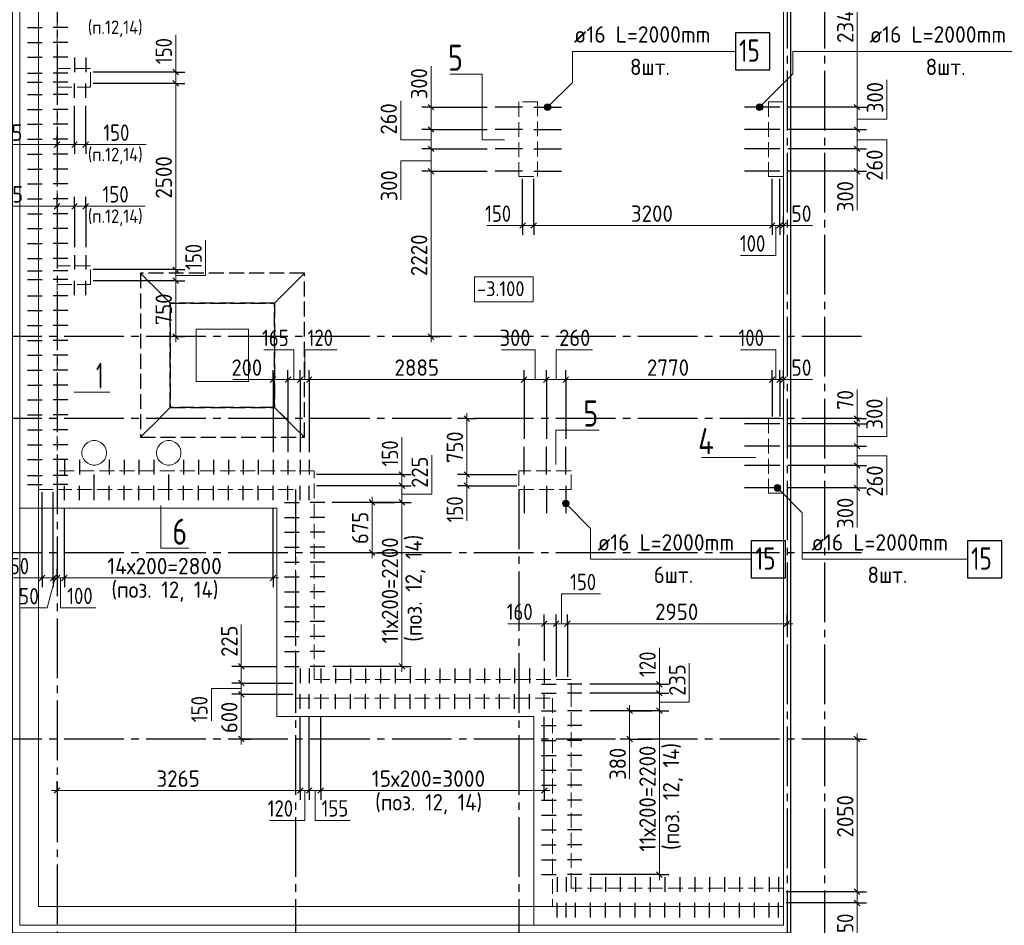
# Model space of a CAD drawing. Header units: millimetres. Extents: x 0 to 42000, y 0 to 29700.
# Tile 3 of 10: x 7749 to 20965, y 9912 to 22066. Entities that reach past the tile are written whole.
import ezdxf

# ---------------------------------------------------------------- set-up
doc = ezdxf.new("R2010")
doc.units = ezdxf.units.MM
doc.linetypes.add('______2', pattern=[270, 200, -70])
doc.linetypes.add('______5', pattern=[1100, 800, -100, 100, -100])
for name, color, linetype, lineweight in [('Standard', 7, 'Continuous', 25), ('Выпуски арматуры Г-обр.', 52, 'Continuous', 25), ('ЖБ Лента фундамента под плитной частью', 7, 'Continuous', 35), ('ЖБ Пилон', 7, 'Continuous', 35), ('ЖБ Плита Фундамента верхний уровень', 7, 'Continuous', 35), ('ЖБ Стена верхний уровень', 7, 'Continuous', 35), ('Общий01', 7, 'Continuous', 13), ('Позиционная метка номер позиции', 7, 'Continuous', 13), ('Примечания', 7, 'Continuous', 13), ('Размерная линия_ общее', 7, 'Continuous', 13), ('Текст_ общее', 7, 'Continuous', 25)]:
    doc.layers.add(name, color=color, linetype=linetype, lineweight=lineweight)
doc.layers.add('Оси', color=7, linetype='______5', true_color=0x656565)
doc.styles.add('ISOCPEUR', font='txt')

msp = doc.modelspace()

# ---------------------------------------------------------------- hatches: boundary and pattern name
at = {"layer": 'Позиционная метка номер позиции', "linetype": 'Continuous', "lineweight": 13, "transparency": 33554687}
for points in [[(14791, 20904), (14867, 20860), (14803, 20924)], [(14791, 20881), (14846, 20849), (14791, 20904)], [(14791, 20904), (14846, 20849), (14867, 20860)], [(14803, 20924), (14878, 20881), (14823, 20935)], [(14803, 20924), (14867, 20860), (14878, 20881)], [(14823, 20935), (14878, 20881), (14878, 20904)], [(14823, 20935), (14878, 20904), (14846, 20935)], [(14846, 20935), (14878, 20904), (14867, 20924)], [(17637, 20904), (17713, 20860), (17649, 20924)], [(17637, 20881), (17692, 20849), (17637, 20904)], [(17637, 20904), (17692, 20849), (17713, 20860)], [(17649, 20924), (17724, 20881), (17669, 20935)], [(17649, 20924), (17713, 20860), (17724, 20881)], [(17669, 20935), (17724, 20881), (17724, 20904)], [(17669, 20935), (17724, 20904), (17692, 20935)], [(17692, 20935), (17724, 20904), (17713, 20924)], [(14823, 20849), (14791, 20881), (14803, 20860)], [(14791, 20881), (14823, 20849), (14846, 20849)], [(17669, 20849), (17637, 20881), (17649, 20860)], [(17637, 20881), (17669, 20849), (17692, 20849)], [(17876, 15794), (17908, 15825), (17888, 15814)], [(17908, 15825), (17876, 15794), (17876, 15771)], [(17908, 15825), (17876, 15771), (17931, 15825)], [(17931, 15825), (17876, 15771), (17888, 15750)], [(17931, 15825), (17888, 15750), (17952, 15814)], [(17952, 15814), (17888, 15750), (17908, 15739)], [(17952, 15814), (17908, 15739), (17963, 15794)], [(17963, 15794), (17908, 15739), (17931, 15739)], [(17963, 15794), (17931, 15739), (17963, 15771)], [(17963, 15771), (17931, 15739), (17952, 15750)], [(15036, 15584), (15068, 15616), (15048, 15604)], [(15068, 15616), (15036, 15584), (15036, 15561)], [(15068, 15616), (15036, 15561), (15091, 15616)], [(15091, 15616), (15036, 15561), (15048, 15541)], [(15091, 15616), (15048, 15541), (15112, 15604)], [(15112, 15604), (15048, 15541), (15068, 15529)], [(15112, 15604), (15068, 15529), (15123, 15584)], [(15123, 15584), (15068, 15529), (15091, 15529)], [(15123, 15584), (15091, 15529), (15123, 15561)], [(15123, 15561), (15091, 15529), (15112, 15541)]]:
    msp.add_hatch(color=7, dxfattribs=at).paths.add_polyline_path(points)

# ---------------------------------------------------------------- linework, layer by layer
at = {"layer": 'Standard', "color": 7, "linetype": 'Continuous', "lineweight": 18, "transparency": 33554687}
for p, q in [((7750, 15512), (7750, 24412)), ((18000, 24412), (18000, 9912)), ((10120, 17912), (10120, 17212)), ((10820, 17912), (10120, 17912)), ((10820, 17212), (10820, 17912)), ((10120, 17212), (10820, 17212)), ((8662, 16392), (8633, 16369)), ((8695, 16409), (8662, 16392)), ((8731, 16417), (8695, 16409)), ((8768, 16417), (8731, 16417)), ((8804, 16409), (8768, 16417)), ((8838, 16392), (8804, 16409)), ((8867, 16369), (8838, 16392)), ((9662, 16392), (9633, 16369)), ((9695, 16409), (9662, 16392)), ((9731, 16417), (9695, 16409)), ((9768, 16417), (9731, 16417)), ((9804, 16409), (9768, 16417)), ((9838, 16392), (9804, 16409)), ((9867, 16369), (9838, 16392)), ((8593, 16307), (8585, 16271)), ((8585, 16271), (8585, 16234)), ((8609, 16340), (8593, 16307)), ((8633, 16369), (8609, 16340)), ((8890, 16340), (8867, 16369)), ((8906, 16307), (8890, 16340)), ((8914, 16271), (8906, 16307)), ((8914, 16234), (8914, 16271)), ((9593, 16307), (9585, 16271)), ((9585, 16271), (9585, 16234)), ((9609, 16340), (9593, 16307)), ((9633, 16369), (9609, 16340)), ((9890, 16340), (9867, 16369)), ((9906, 16307), (9890, 16340)), ((9914, 16271), (9906, 16307)), ((9914, 16234), (9914, 16271)), ((8585, 16234), (8593, 16197)), ((8593, 16197), (8609, 16164)), ((8609, 16164), (8633, 16135)), ((8633, 16135), (8662, 16112)), ((8838, 16112), (8867, 16135)), ((8867, 16135), (8890, 16164)), ((8890, 16164), (8906, 16197)), ((8906, 16197), (8914, 16234)), ((9585, 16234), (9593, 16197)), ((9593, 16197), (9609, 16164)), ((9609, 16164), (9633, 16135)), ((9633, 16135), (9662, 16112)), ((9838, 16112), (9867, 16135)), ((9867, 16135), (9890, 16164)), ((9890, 16164), (9906, 16197)), ((9906, 16197), (9914, 16234)), ((8662, 16112), (8695, 16096)), ((8695, 16096), (8731, 16087)), ((8731, 16087), (8768, 16087)), ((8768, 16087), (8804, 16096)), ((8804, 16096), (8838, 16112)), ((9662, 16112), (9695, 16096)), ((9695, 16096), (9731, 16087)), ((9731, 16087), (9768, 16087)), ((9768, 16087), (9804, 16096)), ((9804, 16096), (9838, 16112)), ((11200, 15512), (7750, 15512)), ((11200, 12712), (11200, 15512)), ((14650, 12712), (11200, 12712)), ((14650, 9912), (14650, 12712)), ((18000, 9912), (14650, 9912))]:
    msp.add_line(p, q, dxfattribs=at)
at = {"layer": 'Standard', "color": 7, "linetype": 'Continuous', "lineweight": 13, "transparency": 33554687}
for p, q in [((8474, 17066), (8957, 17066)), ((17630, 16188), (16900, 16188))]:
    msp.add_line(p, q, dxfattribs=at)
at = {"layer": 'Standard', "color": 254, "linetype": 'Continuous', "lineweight": 25, "true_color": 0xc4c4ff, "transparency": 33554687}
msp.add_lwpolyline([(7650, 9812), (18100, 9812), (18100, 26042), (7650, 26042), (7650, 9812)], dxfattribs=at)
at = {"layer": 'Standard', "color": 7, "linetype": 'Continuous', "lineweight": 13, "transparency": 33554687}
for points in [[(7750, 9912), (18000, 9912), (18000, 25942), (7750, 25942), (7750, 9912)], [(8000, 10162), (18000, 10162), (18000, 25892), (8000, 25892), (8000, 10162)], [(13525, 21333), (13955, 21333), (13955, 20453), (14255, 20453)], [(14944, 16098), (14944, 16559), (15527, 16559)], [(9645, 15547), (9645, 14973), (10018, 14973)]]:
    msp.add_lwpolyline(points, dxfattribs=at)
at = {"layer": 'Выпуски арматуры Г-обр.', "color": 7, "linetype": 'Continuous', "lineweight": 25, "transparency": 33554687}
for p, q in [((7855, 21962), (8050, 21962)), ((8395, 21962), (8200, 21962)), ((7855, 21762), (8050, 21762)), ((8395, 21762), (8200, 21762)), ((7855, 21562), (8050, 21562)), ((8395, 21562), (8200, 21562)), ((8485, 21557), (8485, 21362)), ((8635, 21557), (8635, 21362)), ((7855, 21347), (8050, 21347)), ((8395, 21347), (8200, 21347)), ((7855, 21227), (8050, 21227)), ((8395, 21227), (8200, 21227)), ((8485, 21017), (8485, 21212)), ((8635, 21017), (8635, 21212)), ((7855, 21062), (8050, 21062)), ((8395, 21062), (8200, 21062)), ((14500, 20892), (14130, 20892)), ((14650, 20892), (15020, 20892)), ((17850, 20892), (17480, 20892)), ((17950, 20892), (17580, 20892)), ((7855, 20862), (8050, 20862)), ((8395, 20862), (8200, 20862)), ((7855, 20662), (8050, 20662)), ((8395, 20662), (8200, 20662)), ((14500, 20592), (14130, 20592)), ((14650, 20592), (15020, 20592)), ((17850, 20592), (17480, 20592)), ((17950, 20592), (17580, 20592)), ((7855, 20462), (8050, 20462)), ((8395, 20462), (8200, 20462)), ((7855, 20262), (8050, 20262)), ((8395, 20262), (8200, 20262)), ((14500, 20332), (14130, 20332)), ((14650, 20332), (15020, 20332)), ((17850, 20332), (17480, 20332)), ((17950, 20332), (17580, 20332)), ((7855, 20062), (8050, 20062)), ((8395, 20062), (8200, 20062)), ((14500, 20032), (14130, 20032)), ((14650, 20032), (15020, 20032)), ((17850, 20032), (17480, 20032)), ((17950, 20032), (17580, 20032)), ((7855, 19862), (8050, 19862)), ((8395, 19862), (8200, 19862)), ((7855, 19662), (8050, 19662)), ((8395, 19662), (8200, 19662)), ((7855, 19462), (8050, 19462)), ((8395, 19462), (8200, 19462)), ((7855, 19262), (8050, 19262)), ((8395, 19262), (8200, 19262)), ((7855, 19062), (8050, 19062)), ((8395, 19062), (8200, 19062)), ((8485, 18907), (8485, 18712)), ((8635, 18907), (8635, 18712)), ((7855, 18862), (8050, 18862)), ((8395, 18862), (8200, 18862)), ((7855, 18697), (8050, 18697)), ((8395, 18697), (8200, 18697)), ((7855, 18577), (8050, 18577)), ((8395, 18577), (8200, 18577)), ((8485, 18367), (8485, 18562)), ((8635, 18367), (8635, 18562)), ((7855, 18362), (8050, 18362)), ((8395, 18362), (8200, 18362)), ((7855, 18162), (8050, 18162)), ((8395, 18162), (8200, 18162)), ((7855, 17962), (8050, 17962)), ((8395, 17962), (8200, 17962)), ((7855, 17762), (8050, 17762)), ((8395, 17762), (8200, 17762)), ((7855, 17562), (8050, 17562)), ((8395, 17562), (8200, 17562)), ((7855, 17362), (8050, 17362)), ((8395, 17362), (8200, 17362)), ((7855, 17162), (8050, 17162)), ((8395, 17162), (8200, 17162)), ((7855, 16962), (8050, 16962)), ((8395, 16962), (8200, 16962)), ((7855, 16762), (8050, 16762)), ((8395, 16762), (8200, 16762)), ((7855, 16562), (8050, 16562)), ((8395, 16562), (8200, 16562)), ((17850, 16642), (17480, 16642)), ((17950, 16642), (17580, 16642)), ((7855, 16362), (8050, 16362)), ((8395, 16362), (8200, 16362)), ((14520, 15962), (14520, 16332)), ((14820, 15962), (14820, 16332)), ((15080, 15962), (15080, 16332)), ((17850, 16342), (17480, 16342)), ((17950, 16342), (17580, 16342)), ((7855, 16162), (8050, 16162)), ((8395, 16162), (8200, 16162)), ((8350, 16157), (8350, 15962)), ((8550, 16157), (8550, 15962)), ((8950, 16157), (8950, 15962)), ((9150, 16157), (9150, 15962)), ((9350, 16157), (9350, 15962)), ((9550, 16157), (9550, 15962)), ((9950, 16157), (9950, 15962)), ((10150, 16157), (10150, 15962)), ((10350, 16157), (10350, 15962)), ((10550, 16157), (10550, 15962)), ((10750, 16157), (10750, 15962)), ((10950, 16157), (10950, 15962)), ((11150, 16157), (11150, 15962)), ((11350, 16157), (11350, 15962)), ((11515, 16157), (11515, 15962)), ((11635, 16157), (11635, 15962)), ((17850, 16082), (17480, 16082)), ((17950, 16082), (17580, 16082)), ((7855, 15947), (8050, 15947)), ((8395, 15947), (8200, 15947)), ((8750, 15767), (8750, 15962)), ((9750, 15767), (9750, 15962)), ((7855, 15827), (8050, 15827)), ((8395, 15827), (8200, 15827)), ((8350, 15617), (8350, 15812)), ((8550, 15617), (8550, 15812)), ((8750, 15617), (8750, 15812)), ((8950, 15617), (8950, 15812)), ((9150, 15617), (9150, 15812)), ((9350, 15617), (9350, 15812)), ((9550, 15617), (9550, 15812)), ((9750, 15617), (9750, 15812)), ((9950, 15617), (9950, 15812)), ((10150, 15617), (10150, 15812)), ((10350, 15617), (10350, 15812)), ((10550, 15617), (10550, 15812)), ((10750, 15617), (10750, 15812)), ((10950, 15617), (10950, 15812)), ((11150, 15617), (11150, 15812)), ((11350, 15617), (11350, 15812)), ((11515, 15617), (11515, 15812)), ((11635, 15617), (11635, 15812)), ((14520, 15812), (14520, 15442)), ((14820, 15812), (14820, 15442)), ((15080, 15812), (15080, 15442)), ((17850, 15782), (17480, 15782)), ((17950, 15782), (17580, 15782)), ((11305, 15587), (11500, 15587)), ((11845, 15587), (11650, 15587)), ((11305, 15387), (11500, 15387)), ((11845, 15387), (11650, 15387)), ((11305, 15187), (11500, 15187)), ((11845, 15187), (11650, 15187)), ((11305, 14987), (11500, 14987)), ((11845, 14987), (11650, 14987)), ((11305, 14787), (11500, 14787)), ((11845, 14787), (11650, 14787)), ((11305, 14587), (11500, 14587)), ((11845, 14587), (11650, 14587)), ((11305, 14387), (11500, 14387)), ((11845, 14387), (11650, 14387)), ((11305, 14187), (11500, 14187)), ((11845, 14187), (11650, 14187)), ((11305, 13987), (11500, 13987)), ((11845, 13987), (11650, 13987)), ((11305, 13787), (11500, 13787)), ((11845, 13787), (11650, 13787)), ((11305, 13587), (11500, 13587)), ((11845, 13587), (11650, 13587)), ((11305, 13387), (11500, 13387)), ((11515, 13357), (11515, 13162)), ((11635, 13357), (11635, 13162)), ((11845, 13387), (11650, 13387)), ((11790, 13357), (11790, 13162)), ((11990, 13357), (11990, 13162)), ((12190, 13357), (12190, 13162)), ((12390, 13357), (12390, 13162)), ((12590, 13357), (12590, 13162)), ((12790, 13357), (12790, 13162)), ((12990, 13357), (12990, 13162)), ((13190, 13357), (13190, 13162)), ((13390, 13357), (13390, 13162)), ((13590, 13357), (13590, 13162)), ((13790, 13357), (13790, 13162)), ((13990, 13357), (13990, 13162)), ((14190, 13357), (14190, 13162)), ((14390, 13357), (14390, 13162)), ((14590, 13357), (14590, 13162)), ((14790, 13357), (14790, 13162)), ((14755, 13147), (14950, 13147)), ((15295, 13147), (15100, 13147)), ((11515, 12817), (11515, 13012)), ((11635, 12817), (11635, 13012)), ((11790, 12817), (11790, 13012)), ((11990, 12817), (11990, 13012)), ((12190, 12817), (12190, 13012)), ((12390, 12817), (12390, 13012)), ((12590, 12817), (12590, 13012)), ((12790, 12817), (12790, 13012)), ((12990, 12817), (12990, 13012)), ((13190, 12817), (13190, 13012)), ((13390, 12817), (13390, 13012)), ((13590, 12817), (13590, 13012)), ((13790, 12817), (13790, 13012)), ((13990, 12817), (13990, 13012)), ((14190, 12817), (14190, 13012)), ((14390, 12817), (14390, 13012)), ((14590, 12817), (14590, 13012)), ((14755, 13027), (14950, 13027)), ((14790, 12817), (14790, 13012)), ((15295, 13027), (15100, 13027)), ((14755, 12792), (14950, 12792)), ((15295, 12792), (15100, 12792)), ((14755, 12592), (14950, 12592)), ((15295, 12592), (15100, 12592)), ((14755, 12392), (14950, 12392)), ((15295, 12392), (15100, 12392)), ((14755, 12192), (14950, 12192)), ((15295, 12192), (15100, 12192)), ((14755, 11992), (14950, 11992)), ((15295, 11992), (15100, 11992)), ((14755, 11792), (14950, 11792)), ((15295, 11792), (15100, 11792)), ((14755, 11592), (14950, 11592)), ((15295, 11592), (15100, 11592)), ((14755, 11392), (14950, 11392)), ((15295, 11392), (15100, 11392)), ((14755, 11192), (14950, 11192)), ((15295, 11192), (15100, 11192)), ((14755, 10992), (14950, 10992)), ((15295, 10992), (15100, 10992)), ((14755, 10792), (14950, 10792)), ((15295, 10792), (15100, 10792)), ((14755, 10592), (14950, 10592)), ((15295, 10592), (15100, 10592)), ((14965, 10557), (14965, 10362)), ((15085, 10557), (15085, 10362)), ((15210, 10557), (15210, 10362)), ((15410, 10557), (15410, 10362)), ((15610, 10557), (15610, 10362)), ((15810, 10557), (15810, 10362)), ((16010, 10557), (16010, 10362)), ((16210, 10557), (16210, 10362)), ((16410, 10557), (16410, 10362)), ((16610, 10557), (16610, 10362)), ((16810, 10557), (16810, 10362)), ((17010, 10557), (17010, 10362)), ((17210, 10557), (17210, 10362)), ((17410, 10557), (17410, 10362)), ((17610, 10557), (17610, 10362)), ((17810, 10557), (17810, 10362)), ((17935, 10557), (17935, 10362)), ((14965, 10017), (14965, 10212)), ((15085, 10017), (15085, 10212)), ((15210, 10017), (15210, 10212)), ((15410, 10017), (15410, 10212)), ((15610, 10017), (15610, 10212)), ((15810, 10017), (15810, 10212)), ((16010, 10017), (16010, 10212)), ((16210, 10017), (16210, 10212)), ((16410, 10017), (16410, 10212)), ((16610, 10017), (16610, 10212)), ((16810, 10017), (16810, 10212)), ((17010, 10017), (17010, 10212)), ((17210, 10017), (17210, 10212)), ((17410, 10017), (17410, 10212)), ((17610, 10017), (17610, 10212)), ((17810, 10017), (17810, 10212)), ((17935, 10017), (17935, 10212))]:
    msp.add_line(p, q, dxfattribs=at)
for points in [[(17356, 21391), (17816, 21391), (17816, 21891), (17356, 21891), (17356, 21391)], [(17567, 14574), (18027, 14574), (18027, 15074), (17567, 15074), (17567, 14574)], [(20470, 14574), (20930, 14574), (20930, 15074), (20470, 15074), (20470, 14574)]]:
    msp.add_lwpolyline(points, dxfattribs=at)
at = {"layer": 'ЖБ Лента фундамента под плитной частью', "color": 250, "linetype": '______2', "lineweight": 13, "true_color": 0x3b3b3b, "transparency": 33554687}
for p, q in [((9770, 18262), (9370, 18662)), ((9370, 18662), (9370, 16462)), ((11570, 18662), (9370, 18662)), ((9370, 18662), (9770, 18262)), ((11570, 18662), (11170, 18262)), ((11170, 18262), (11570, 18662)), ((11570, 16462), (11570, 18662)), ((9770, 18262), (9770, 16862)), ((11170, 18262), (9770, 18262)), ((9770, 16862), (9770, 18262)), ((9770, 18262), (11170, 18262)), ((11170, 16862), (11170, 18262)), ((11170, 18262), (11170, 16862)), ((10820, 17912), (10120, 17912)), ((10120, 17912), (10120, 17212)), ((10820, 17212), (10820, 17912)), ((10120, 17212), (10820, 17212)), ((9370, 16462), (9770, 16862)), ((9770, 16862), (9370, 16462)), ((9770, 16862), (11170, 16862)), ((11170, 16862), (9770, 16862)), ((11170, 16862), (11570, 16462)), ((11570, 16462), (11170, 16862)), ((9370, 16462), (11570, 16462))]:
    msp.add_line(p, q, dxfattribs=at)
at = {"layer": 'ЖБ Пилон', "color": 250, "linetype": '______2', "lineweight": 13, "true_color": 0x3b3b3b, "transparency": 33554687}
for p, q in [((14700, 20962), (14450, 20962)), ((14450, 20962), (14450, 19962)), ((14700, 19962), (14700, 20962)), ((18000, 20962), (17800, 20962)), ((17800, 20962), (17800, 19962)), ((18000, 19962), (18000, 20962)), ((14450, 19962), (14700, 19962)), ((17800, 19962), (18000, 19962)), ((18000, 16712), (17800, 16712)), ((17800, 16712), (17800, 15712)), ((18000, 15712), (18000, 16712)), ((15150, 16012), (14450, 16012)), ((14450, 16012), (14450, 15762)), ((15150, 15762), (15150, 16012)), ((14450, 15762), (15150, 15762)), ((17800, 15712), (18000, 15712))]:
    msp.add_line(p, q, dxfattribs=at)
at = {"layer": 'ЖБ Плита Фундамента верхний уровень', "color": 8, "linetype": 'Continuous', "lineweight": 18, "transparency": 33554687}
for p, q in [((7750, 24412), (7750, 15512)), ((18000, 9912), (18000, 24412)), ((10820, 17912), (10120, 17912)), ((10120, 17912), (10120, 17212)), ((10820, 17212), (10820, 17912)), ((10120, 17212), (10820, 17212)), ((8662, 16392), (8633, 16369)), ((8695, 16409), (8662, 16392)), ((8731, 16417), (8695, 16409)), ((8768, 16417), (8731, 16417)), ((8804, 16409), (8768, 16417)), ((8838, 16392), (8804, 16409)), ((8867, 16369), (8838, 16392)), ((9662, 16392), (9633, 16369)), ((9695, 16409), (9662, 16392)), ((9731, 16417), (9695, 16409)), ((9768, 16417), (9731, 16417)), ((9804, 16409), (9768, 16417)), ((9838, 16392), (9804, 16409)), ((9867, 16369), (9838, 16392)), ((8593, 16307), (8585, 16271)), ((8585, 16271), (8585, 16234)), ((8609, 16340), (8593, 16307)), ((8633, 16369), (8609, 16340)), ((8890, 16340), (8867, 16369)), ((8906, 16307), (8890, 16340)), ((8914, 16271), (8906, 16307)), ((8914, 16234), (8914, 16271)), ((9593, 16307), (9585, 16271)), ((9585, 16271), (9585, 16234)), ((9609, 16340), (9593, 16307)), ((9633, 16369), (9609, 16340)), ((9890, 16340), (9867, 16369)), ((9906, 16307), (9890, 16340)), ((9914, 16271), (9906, 16307)), ((9914, 16234), (9914, 16271)), ((8585, 16234), (8593, 16197)), ((8593, 16197), (8609, 16164)), ((8609, 16164), (8633, 16135)), ((8633, 16135), (8662, 16112)), ((8838, 16112), (8867, 16135)), ((8867, 16135), (8890, 16164)), ((8890, 16164), (8906, 16197)), ((8906, 16197), (8914, 16234)), ((9585, 16234), (9593, 16197)), ((9593, 16197), (9609, 16164)), ((9609, 16164), (9633, 16135)), ((9633, 16135), (9662, 16112)), ((9838, 16112), (9867, 16135)), ((9867, 16135), (9890, 16164)), ((9890, 16164), (9906, 16197)), ((9906, 16197), (9914, 16234)), ((8662, 16112), (8695, 16096)), ((8695, 16096), (8731, 16087)), ((8731, 16087), (8768, 16087)), ((8768, 16087), (8804, 16096)), ((8804, 16096), (8838, 16112)), ((9662, 16112), (9695, 16096)), ((9695, 16096), (9731, 16087)), ((9731, 16087), (9768, 16087)), ((9768, 16087), (9804, 16096)), ((9804, 16096), (9838, 16112)), ((7750, 15512), (11200, 15512)), ((11200, 15512), (11200, 12712)), ((11200, 12712), (14650, 12712)), ((14650, 12712), (14650, 9912)), ((14650, 9912), (18000, 9912))]:
    msp.add_line(p, q, dxfattribs=at)
at = {"layer": 'ЖБ Стена верхний уровень', "color": 250, "linetype": '______2', "lineweight": 13, "true_color": 0x3b3b3b, "transparency": 33554687}
for p, q in [((8000, 23912), (8000, 21412)), ((8250, 21412), (8250, 23912)), ((8000, 21412), (8000, 21162)), ((8700, 21412), (8250, 21412)), ((8700, 21162), (8700, 21412)), ((8000, 21162), (8000, 18762)), ((8250, 18762), (8250, 21162)), ((8250, 21162), (8700, 21162)), ((8000, 18762), (8000, 18512)), ((8700, 18762), (8250, 18762)), ((8700, 18512), (8700, 18762)), ((8000, 18512), (8000, 15762)), ((8250, 16012), (8250, 18512)), ((8250, 18512), (8700, 18512)), ((11450, 16012), (8250, 16012)), ((11700, 16012), (11450, 16012)), ((11700, 13212), (11700, 16012)), ((8000, 15762), (8250, 15762)), ((8250, 15762), (11450, 15762)), ((11450, 15762), (11450, 12962)), ((15150, 13212), (11700, 13212)), ((15150, 12962), (15150, 13212)), ((11450, 12962), (11700, 12962)), ((11700, 12962), (14900, 12962)), ((14900, 12962), (14900, 10162)), ((15150, 10412), (15150, 12962)), ((18000, 10412), (15150, 10412)), ((18000, 10162), (18000, 10412)), ((14900, 10162), (15150, 10162)), ((15150, 10162), (18000, 10162))]:
    msp.add_line(p, q, dxfattribs=at)
at = {"layer": 'Общий01', "color": 7, "linetype": 'Continuous', "lineweight": 18, "transparency": 33554687}
msp.add_lwpolyline([(13853, 18281), (14640, 18281), (14640, 18615), (13853, 18615), (13853, 18281)], dxfattribs=at)
at = {"layer": 'Оси', "color": 8, "linetype": '______5', "lineweight": -3, "transparency": 33554687}
for p, q in [((8250, 26129), (8250, 8776)), ((18050, 25779), (18050, 8776)), ((18550, 25779), (18550, 8776)), ((19047, 17812), (6314, 17812)), ((19047, 16712), (6314, 16712)), ((11450, 15762), (11450, 8776)), ((14450, 15762), (14450, 8776)), ((19047, 14912), (6314, 14912)), ((19047, 12412), (6314, 12412))]:
    msp.add_line(p, q, dxfattribs=at)
at = {"layer": 'Позиционная метка номер позиции', "color": 7, "linetype": 'Continuous', "lineweight": 13, "transparency": 33554687}
for p, q in [((9843, 21362), (9843, 21862)), ((13270, 20892), (13270, 21442)), ((14803, 20924), (14803, 20924)), ((14867, 20924), (14867, 20924)), ((17649, 20924), (17649, 20924)), ((17713, 20924), (17713, 20924)), ((14803, 20860), (14803, 20860)), ((14867, 20860), (14867, 20860)), ((17649, 20860), (17649, 20860)), ((17713, 20860), (17713, 20860)), ((8250, 20390), (7420, 20390)), ((8635, 20390), (9447, 20390)), ((18990, 20032), (18990, 19512)), ((8250, 19562), (7420, 19562)), ((8635, 19562), (9435, 19562)), ((14500, 19303), (14020, 19303)), ((18000, 19303), (18390, 19303)), ((11150, 17237), (10610, 17237)), ((18000, 17237), (18390, 17237)), ((18990, 16712), (18990, 17102)), ((12879, 15962), (12879, 16462)), ((13750, 15812), (13750, 15342)), ((17888, 15814), (17888, 15814)), ((17888, 15750), (17888, 15750)), ((17952, 15814), (17952, 15814)), ((17952, 15750), (17952, 15750)), ((18990, 15782), (18990, 15252)), ((15048, 15604), (15048, 15604)), ((15112, 15604), (15112, 15604)), ((15048, 15541), (15048, 15541)), ((15112, 15541), (15112, 15541)), ((8050, 14573), (7550, 14573)), ((10723, 13387), (10723, 13947)), ((14790, 13959), (14300, 13959)), ((16336, 13147), (16336, 13637)), ((15936, 12412), (15936, 11872)), ((18990, 10212), (18990, 9762))]:
    msp.add_line(p, q, dxfattribs=at)
for points in [[(14835, 20892), (15168, 21225), (15168, 21641), (17356, 21641)], [(17681, 20892), (18127, 21339), (18127, 21641), (21316, 21641)], [(18990, 20732), (19390, 20732), (19390, 21257)], [(13267, 20452), (12867, 20452), (12867, 20976)], [(18990, 20452), (19390, 20452), (19390, 19928)], [(13267, 20171), (12867, 20171), (12867, 19647)], [(17897, 19303), (17897, 18903), (17423, 18903)], [(9843, 18634), (10243, 18634), (10243, 19109)], [(11428, 17237), (11428, 17637), (11024, 17637)], [(11576, 17237), (11576, 17637), (12010, 17637)], [(14668, 17237), (14668, 17637), (14214, 17637)], [(14952, 17237), (14952, 17637), (15436, 17637)], [(17897, 17237), (17897, 17637), (17423, 17637)], [(18990, 16472), (19390, 16472), (19390, 16997)], [(12879, 15697), (13279, 15697), (13279, 16221)], [(18990, 16212), (19390, 16212), (19390, 15688)], [(17920, 15782), (18253, 15449), (18253, 14824), (20470, 14824)], [(15080, 15573), (15413, 15239), (15413, 14824), (17567, 14824)], [(8227, 14573), (8117, 14173), (7763, 14173)], [(8298, 14573), (8298, 14173), (8772, 14173)], [(15021, 13959), (15021, 14359), (15546, 14359)], [(16336, 12905), (16736, 12905), (16736, 13429)], [(10723, 13088), (10323, 13088), (10323, 12654)], [(11575, 11720), (11575, 11320), (11101, 11320)], [(11713, 11720), (11713, 11320), (12187, 11320)]]:
    msp.add_lwpolyline(points, dxfattribs=at)
for centre in [(14835, 20892), (17681, 20892), (17920, 15782), (15080, 15573)]:
    msp.add_circle(centre, 45, dxfattribs=at)
at = {"layer": 'Примечания', "color": 253, "linetype": '______2', "lineweight": -3, "true_color": 0xababab, "transparency": 33554687}
for p, q in [((9370, 18662), (9370, 16462)), ((9770, 18262), (9370, 18662)), ((9370, 18662), (9770, 18262)), ((11570, 18662), (9370, 18662)), ((11570, 18662), (11170, 18262)), ((11170, 18262), (11570, 18662)), ((11570, 16462), (11570, 18662)), ((9770, 18262), (9770, 16862)), ((11170, 18262), (9770, 18262)), ((9770, 16862), (9770, 18262)), ((9770, 18262), (11170, 18262)), ((11170, 16862), (11170, 18262)), ((11170, 18262), (11170, 16862)), ((9770, 16862), (9370, 16462)), ((9370, 16462), (9770, 16862)), ((9770, 16862), (11170, 16862)), ((11170, 16862), (9770, 16862)), ((11570, 16462), (11170, 16862)), ((11170, 16862), (11570, 16462)), ((9370, 16462), (11570, 16462))]:
    msp.add_line(p, q, dxfattribs=at)
at = {"layer": 'Размерная линия_ общее', "color": 7, "linetype": 'Continuous', "lineweight": 13, "transparency": 33554687}
for p, q in [((18990, 20892), (18990, 23232)), ((9843, 21362), (9843, 21437)), ((9843, 21362), (9843, 21212)), ((13270, 20892), (13270, 20967)), ((13270, 20892), (13270, 20592)), ((18990, 20592), (18990, 20892)), ((13270, 20592), (13270, 20332)), ((18990, 20332), (18990, 20592)), ((8250, 20390), (8175, 20390)), ((8250, 20390), (8485, 20390)), ((8485, 20390), (8635, 20390)), ((8635, 20390), (8710, 20390)), ((13270, 20332), (13270, 20032)), ((18990, 20032), (18990, 20332)), ((13270, 20032), (13270, 17812)), ((18990, 20032), (18990, 19957)), ((8250, 19562), (8175, 19562)), ((8250, 19562), (8485, 19562)), ((8485, 19562), (8635, 19562)), ((8635, 19562), (8710, 19562)), ((14500, 19303), (14425, 19303)), ((14650, 19303), (14500, 19303)), ((17850, 19303), (14650, 19303)), ((18000, 19303), (17950, 19303)), ((18000, 19303), (18075, 19303)), ((9843, 18712), (9843, 18562)), ((9843, 18562), (9843, 17812)), ((9843, 17812), (9843, 17737)), ((13270, 17812), (13270, 17737)), ((11150, 17237), (11075, 17237)), ((11350, 17237), (11150, 17237)), ((11515, 17237), (11350, 17237)), ((11635, 17237), (11515, 17237)), ((14520, 17237), (11635, 17237)), ((14820, 17237), (14520, 17237)), ((15080, 17237), (14820, 17237)), ((17850, 17237), (15080, 17237)), ((17950, 17237), (17850, 17237)), ((18000, 17237), (17950, 17237)), ((18000, 17237), (18075, 17237)), ((13750, 16712), (13750, 16787)), ((18990, 16712), (18990, 16787)), ((18990, 16342), (18990, 16082)), ((12879, 15962), (12879, 16037)), ((18990, 16082), (18990, 15782)), ((13750, 15962), (13750, 15812)), ((12879, 15812), (12879, 15587)), ((13750, 15812), (13750, 15737)), ((18990, 15782), (18990, 15707)), ((12479, 15587), (12479, 15662)), ((12879, 15587), (12879, 13387)), ((12479, 14912), (12479, 14837)), ((8050, 14573), (7975, 14573)), ((8050, 14573), (8200, 14573)), ((8200, 14573), (8250, 14573)), ((8250, 14573), (8350, 14573)), ((8350, 14573), (11150, 14573)), ((11150, 14573), (11225, 14573)), ((14790, 13959), (14715, 13959)), ((14790, 13959), (14950, 13959)), ((14950, 13959), (15100, 13959)), ((15100, 13959), (18050, 13959)), ((18050, 13959), (18125, 13959)), ((10723, 13387), (10723, 13462)), ((10723, 13387), (10723, 13162)), ((12879, 13387), (12879, 13312)), ((16336, 13147), (16336, 13222)), ((10723, 13162), (10723, 13012)), ((16336, 13027), (16336, 13147)), ((10723, 13012), (10723, 12412)), ((16336, 12792), (16336, 13027)), ((15936, 12792), (15936, 12867)), ((15936, 12792), (15936, 12412)), ((18990, 12412), (18990, 12487)), ((10723, 12412), (10723, 12337)), ((15936, 12412), (15936, 12337)), ((8250, 11720), (8175, 11720)), ((11515, 11720), (11635, 11720)), ((11635, 11720), (11790, 11720)), ((11790, 11720), (14790, 11720)), ((14790, 11720), (14865, 11720)), ((16336, 10592), (16336, 10517)), ((18990, 10362), (18990, 10212)), ((18990, 10212), (18990, 10137))]:
    msp.add_line(p, q, dxfattribs=at)
at = {"layer": 'Размерная линия_ общее', "color": 253, "linetype": 'Continuous', "lineweight": -3, "true_color": 0xa0a0a0, "transparency": 33554687}
for p, q in [((9843, 21362), (9718, 21362)), ((9843, 21362), (9968, 21362)), ((9843, 21212), (9718, 21212)), ((9843, 21212), (9968, 21212)), ((13270, 20892), (13145, 20892)), ((13270, 20892), (13395, 20892)), ((13270, 20892), (14022, 20892)), ((18990, 20892), (18865, 20892)), ((18990, 20892), (19115, 20892)), ((8250, 20390), (8250, 20515)), ((8485, 20390), (8485, 20515)), ((8635, 20390), (8635, 20515)), ((13270, 20592), (13145, 20592)), ((13270, 20592), (13395, 20592)), ((13270, 20592), (14022, 20592)), ((18990, 20592), (18865, 20592)), ((18990, 20592), (19115, 20592)), ((8250, 20390), (8250, 20265)), ((8250, 20390), (8250, 20390)), ((8485, 20390), (8485, 20265)), ((8635, 20390), (8635, 20265)), ((13270, 20332), (13145, 20332)), ((13270, 20332), (13395, 20332)), ((13270, 20332), (14022, 20332)), ((18990, 20332), (18865, 20332)), ((18990, 20332), (19115, 20332)), ((13270, 20032), (13145, 20032)), ((13270, 20032), (13395, 20032)), ((13270, 20032), (14022, 20032)), ((18990, 20032), (18865, 20032)), ((18990, 20032), (19115, 20032)), ((8250, 19562), (8250, 19687)), ((8250, 19562), (8250, 19437)), ((8250, 19562), (8250, 19562)), ((8485, 19562), (8485, 19687)), ((8485, 19562), (8485, 19437)), ((8485, 19562), (8485, 19013)), ((8635, 19562), (8635, 19687)), ((8635, 19562), (8635, 19437)), ((8635, 19562), (8635, 19013)), ((14500, 19303), (14500, 19428)), ((14650, 19303), (14650, 19428)), ((17850, 19303), (17850, 19428)), ((17950, 19303), (17950, 19428)), ((18000, 19303), (18000, 19428)), ((14500, 19303), (14500, 19178)), ((14650, 19303), (14650, 19178)), ((17850, 19303), (17850, 19178)), ((17950, 19303), (17950, 19178)), ((18000, 19303), (18000, 19178)), ((18000, 19303), (18000, 19303)), ((9843, 18712), (9718, 18712)), ((9843, 18712), (9968, 18712)), ((9843, 18562), (9718, 18562)), ((9843, 18562), (9968, 18562)), ((9843, 17812), (9644, 17812)), ((9843, 17812), (9718, 17812)), ((9843, 17812), (9968, 17812)), ((13270, 17812), (13145, 17812)), ((13270, 17812), (13211, 17812)), ((13270, 17812), (13395, 17812)), ((11150, 17237), (11150, 17362)), ((11350, 17237), (11350, 17362)), ((11515, 17237), (11515, 17362)), ((11635, 17237), (11635, 17362)), ((14520, 17237), (14520, 17362)), ((14820, 17237), (14820, 17362)), ((15080, 17237), (15080, 17362)), ((17850, 17237), (17850, 17362)), ((17950, 17237), (17950, 17362)), ((18000, 17237), (18000, 17362)), ((11150, 17237), (11150, 17112)), ((11150, 17237), (11150, 16263)), ((11350, 17237), (11350, 17112)), ((11350, 17237), (11350, 16263)), ((11515, 17237), (11515, 17112)), ((11515, 17237), (11515, 16263)), ((11635, 17237), (11635, 17112)), ((11635, 17237), (11635, 16263)), ((14520, 17237), (14520, 17112)), ((14520, 17237), (14520, 16440)), ((14820, 17237), (14820, 17112)), ((14820, 17237), (14820, 16440)), ((15080, 17237), (15080, 17112)), ((15080, 17237), (15080, 16440)), ((17850, 17237), (17850, 17112)), ((17850, 17237), (17850, 16742)), ((17950, 17237), (17950, 17112)), ((17950, 17237), (17950, 16742)), ((18000, 17237), (18000, 17112)), ((18000, 17237), (18000, 17237)), ((13750, 16712), (13625, 16712)), ((13750, 16712), (13875, 16712)), ((13750, 16712), (13750, 16712)), ((18990, 16712), (18865, 16712)), ((18990, 16712), (19115, 16712)), ((18990, 16642), (18865, 16642)), ((18990, 16642), (19115, 16642)), ((18990, 16342), (18865, 16342)), ((18990, 16342), (19115, 16342)), ((18990, 16082), (18865, 16082)), ((18990, 16082), (19115, 16082)), ((12879, 15962), (12754, 15962)), ((12879, 15962), (13004, 15962)), ((13750, 15962), (13625, 15962)), ((13750, 15962), (13875, 15962)), ((13750, 15962), (14420, 15962)), ((12879, 15812), (12754, 15812)), ((12879, 15812), (13004, 15812)), ((13750, 15812), (13625, 15812)), ((13750, 15812), (13875, 15812)), ((13750, 15812), (14420, 15812)), ((18990, 15782), (18865, 15782)), ((18990, 15782), (19115, 15782)), ((11150, 14573), (11150, 15511)), ((12479, 15587), (12354, 15587)), ((12479, 15587), (12604, 15587)), ((12479, 15587), (12779, 15587)), ((12879, 15587), (12754, 15587)), ((12879, 15587), (13004, 15587)), ((12479, 14912), (12354, 14912)), ((12479, 14912), (12604, 14912)), ((12479, 14912), (12779, 14912)), ((8050, 14573), (8050, 14698)), ((8200, 14573), (8200, 14698)), ((8250, 14573), (8250, 14698)), ((8350, 14573), (8350, 14698)), ((11150, 14573), (11150, 14698)), ((8050, 14573), (8050, 14448)), ((8200, 14573), (8200, 14448)), ((8250, 14573), (8250, 14448)), ((8250, 14573), (8250, 14573)), ((8350, 14573), (8350, 14448)), ((11150, 14573), (11150, 14448)), ((14790, 13959), (14790, 14084)), ((14950, 13959), (14950, 14084)), ((15100, 13959), (15100, 14084)), ((18050, 13959), (18050, 14084)), ((14790, 13959), (14790, 13834)), ((14790, 13959), (14790, 13463)), ((14950, 13959), (14950, 13834)), ((14950, 13959), (14950, 13247)), ((15100, 13959), (15100, 13834)), ((15100, 13959), (15100, 13247)), ((18050, 13959), (18050, 13834)), ((18050, 13959), (18050, 13959)), ((10723, 13387), (10598, 13387)), ((10723, 13387), (10848, 13387)), ((10723, 13387), (11199, 13387)), ((12879, 13387), (11951, 13387)), ((12879, 13387), (12754, 13387)), ((12879, 13387), (13004, 13387)), ((10723, 13162), (10598, 13162)), ((10723, 13162), (10848, 13162)), ((10723, 13162), (11415, 13162)), ((16336, 13147), (16211, 13147)), ((16336, 13147), (16461, 13147)), ((10723, 13012), (10598, 13012)), ((10723, 13012), (10848, 13012)), ((10723, 13012), (11415, 13012)), ((16336, 13027), (16211, 13027)), ((16336, 13027), (16461, 13027)), ((14790, 11720), (14790, 12711)), ((15936, 12792), (15811, 12792)), ((15936, 12792), (16061, 12792)), ((15936, 12792), (16236, 12792)), ((16336, 12792), (16211, 12792)), ((16336, 12792), (16461, 12792)), ((10723, 12412), (10598, 12412)), ((10723, 12412), (10848, 12412)), ((10723, 12412), (10723, 12412)), ((15936, 12412), (15811, 12412)), ((15936, 12412), (16061, 12412)), ((18990, 12412), (18650, 12412)), ((18990, 12412), (18865, 12412)), ((18990, 12412), (19115, 12412)), ((8250, 11720), (8250, 11845)), ((11515, 11720), (11515, 11845)), ((11635, 11720), (11635, 11845)), ((11790, 11720), (11790, 11845)), ((14790, 11720), (14790, 11845)), ((8250, 11720), (8250, 11595)), ((8250, 11720), (8250, 11720)), ((11515, 11720), (11515, 11595)), ((11635, 11720), (11635, 11595)), ((11790, 11720), (11790, 11595)), ((14790, 11720), (14790, 11595)), ((16336, 10592), (15401, 10592)), ((16336, 10592), (16211, 10592)), ((16336, 10592), (16461, 10592)), ((18990, 10362), (18865, 10362)), ((18990, 10362), (19115, 10362)), ((18990, 10212), (18865, 10212)), ((18990, 10212), (19115, 10212))]:
    msp.add_line(p, q, dxfattribs=at)
at = {"layer": 'Размерная линия_ общее', "color": 7, "linetype": 'Continuous', "lineweight": 25, "transparency": 33554687}
for p, q in [((9805, 21400), (9880, 21325)), ((9805, 21250), (9880, 21175)), ((13233, 20930), (13308, 20855)), ((19027, 20855), (18952, 20930)), ((13233, 20630), (13308, 20555)), ((19027, 20555), (18952, 20630)), ((8212, 20353), (8287, 20428)), ((8447, 20353), (8522, 20428)), ((8597, 20353), (8672, 20428)), ((13233, 20370), (13308, 20295)), ((19027, 20295), (18952, 20370)), ((13233, 20070), (13308, 19995)), ((19027, 19995), (18952, 20070)), ((8212, 19525), (8287, 19600)), ((8447, 19525), (8522, 19600)), ((8597, 19525), (8672, 19600)), ((14537, 19341), (14462, 19266)), ((14687, 19341), (14612, 19266)), ((17887, 19341), (17812, 19266)), ((17987, 19341), (17912, 19266)), ((18037, 19341), (17962, 19266)), ((9805, 18750), (9880, 18675)), ((9805, 18600), (9880, 18525)), ((9805, 17850), (9880, 17775)), ((13233, 17850), (13308, 17775)), ((11187, 17274), (11112, 17199)), ((11387, 17274), (11312, 17199)), ((11552, 17274), (11477, 17199)), ((11672, 17274), (11597, 17199)), ((14557, 17274), (14482, 17199)), ((14857, 17274), (14782, 17199)), ((15117, 17274), (15042, 17199)), ((17887, 17274), (17812, 17199)), ((17987, 17274), (17912, 17199)), ((18037, 17274), (17962, 17199)), ((13713, 16750), (13788, 16675)), ((18952, 16750), (19027, 16675)), ((18952, 16680), (19027, 16605)), ((18952, 16380), (19027, 16305)), ((12842, 16000), (12917, 15925)), ((13713, 16000), (13788, 15925)), ((18952, 16120), (19027, 16045)), ((12842, 15850), (12917, 15775)), ((13713, 15850), (13788, 15775)), ((18952, 15820), (19027, 15745)), ((12442, 15625), (12517, 15550)), ((12842, 15625), (12917, 15550)), ((12442, 14950), (12517, 14875)), ((8012, 14535), (8087, 14610)), ((8162, 14535), (8237, 14610)), ((8212, 14535), (8287, 14610)), ((8312, 14535), (8387, 14610)), ((11112, 14535), (11187, 14610)), ((14752, 13922), (14827, 13997)), ((14912, 13922), (14987, 13997)), ((15062, 13922), (15137, 13997)), ((18012, 13922), (18087, 13997)), ((10685, 13425), (10760, 13350)), ((12842, 13425), (12917, 13350)), ((10685, 13200), (10760, 13125)), ((16373, 13110), (16298, 13185)), ((10685, 13050), (10760, 12975)), ((16373, 12990), (16298, 13065)), ((15898, 12830), (15973, 12755)), ((16373, 12755), (16298, 12830)), ((10685, 12450), (10760, 12375)), ((15898, 12450), (15973, 12375)), ((18952, 12450), (19027, 12375)), ((8212, 11683), (8287, 11758)), ((11477, 11683), (11552, 11758)), ((11597, 11683), (11672, 11758)), ((11752, 11683), (11827, 11758)), ((14752, 11683), (14827, 11758)), ((16373, 10555), (16298, 10630)), ((18952, 10400), (19027, 10325)), ((18952, 10250), (19027, 10175))]:
    msp.add_line(p, q, dxfattribs=at)
at = {"layer": 'Размерная линия_ общее', "color": 253, "linetype": 'Continuous', "lineweight": -3, "true_color": 0xa0a0a0, "transparency": 33554687}
for points in [[(9843, 21362), (9837, 21362), (9837, 21362), (9826, 21362), (9826, 21362), (9826, 21362), (9826, 21362), (8735, 21362)], [(9843, 21212), (9826, 21212), (9826, 21212), (9826, 21212), (9826, 21212), (8735, 21212)], [(8485, 20390), (8485, 20407), (8485, 20407), (8485, 20911)], [(8635, 20390), (8635, 20407), (8635, 20407), (8635, 20911)], [(18990, 20892), (18973, 20892), (18973, 20892), (18973, 20892), (18973, 20892), (18058, 20892)], [(18990, 20592), (18973, 20592), (18973, 20592), (18973, 20592), (18973, 20592), (18058, 20592)], [(18990, 20332), (18973, 20332), (18973, 20332), (18973, 20332), (18973, 20332), (18058, 20332)], [(18990, 20032), (18973, 20032), (18973, 20032), (18973, 20032), (18973, 20032), (18058, 20032)], [(14500, 19303), (14500, 19320), (14500, 19320), (14500, 19932)], [(14650, 19303), (14650, 19320), (14650, 19320), (14650, 19932)], [(17850, 19303), (17850, 19320), (17850, 19320), (17850, 19320), (17850, 19320), (17850, 19932)], [(17950, 19303), (17950, 19320), (17950, 19320), (17950, 19320), (17950, 19320), (17950, 19932)], [(9843, 18712), (9826, 18712), (9826, 18712), (8735, 18712)], [(9843, 18562), (9826, 18562), (9826, 18562), (8735, 18562)], [(18990, 16712), (18973, 16712), (18973, 16712), (18650, 16712)], [(18990, 16642), (18973, 16642), (18973, 16642), (18058, 16642)], [(18990, 16342), (18973, 16342), (18973, 16342), (18058, 16342)], [(18990, 16082), (18973, 16082), (18973, 16082), (18058, 16082)], [(12879, 15962), (12862, 15962), (12862, 15962), (11735, 15962)], [(8050, 14573), (8050, 14590), (8050, 14590), (8050, 15114), (8050, 15114), (8050, 15727)], [(8200, 14573), (8200, 14590), (8200, 14590), (8200, 15255), (8200, 15255), (8200, 15727)], [(12879, 15812), (12862, 15812), (12862, 15812), (11735, 15812)], [(18990, 15782), (18973, 15782), (18973, 15782), (18058, 15782)], [(8350, 14573), (8350, 14590), (8350, 14590), (8350, 15397), (8350, 15397), (8350, 15511)], [(12879, 15587), (12862, 15587), (12862, 15587), (11945, 15587)], [(16336, 13147), (16319, 13147), (16319, 13147), (15401, 13147)], [(16336, 13027), (16319, 13027), (16319, 13027), (15401, 13027)], [(11515, 11720), (11515, 11737), (11515, 11737), (11515, 12717)], [(11635, 11720), (11635, 11737), (11635, 11737), (11635, 12717)], [(11790, 11720), (11790, 11737), (11790, 11737), (11790, 12711)], [(16336, 12792), (16319, 12792), (16319, 12792), (15401, 12792)], [(15936, 12412), (16155, 12412), (16155, 12412), (16236, 12412)], [(18990, 10362), (18973, 10362), (18973, 10362), (18035, 10362)], [(18990, 10212), (18973, 10212), (18973, 10212), (18035, 10212)]]:
    msp.add_lwpolyline(points, dxfattribs=at)
at = {"layer": 'Размерная линия_ общее', "color": 7, "linetype": 'Continuous', "lineweight": 13, "transparency": 33554687}
for points in [[(9843, 21212), (9843, 21090), (9843, 21090), (9843, 18712)], [(17950, 19303), (17930, 19303), (17930, 19303), (17850, 19303)], [(13750, 16712), (13750, 16063), (13750, 16063), (13750, 15962)], [(18990, 16712), (18990, 16694), (18990, 16694), (18990, 16642)], [(18990, 16642), (18990, 16605), (18990, 16605), (18990, 16342)], [(12879, 15962), (12879, 15932), (12879, 15932), (12879, 15812)], [(12479, 15587), (12479, 14972), (12479, 14972), (12479, 14912)], [(16336, 10592), (16336, 10897), (16336, 10897), (16336, 10994), (16336, 10994), (16336, 12792)], [(18990, 12412), (18990, 11156), (18990, 11156), (18990, 10362)], [(8250, 11720), (9621, 11720), (9621, 11720), (9691, 11720), (9691, 11720), (11515, 11720)]]:
    msp.add_lwpolyline(points, dxfattribs=at)

# ---------------------------------------------------------------- texts
at = {"layer": 'Выпуски арматуры Г-обр.', "color": 7, "linetype": 'Continuous', "lineweight": 13, "transparency": 33554687, "attachment_point": 7, "style": 'ISOCPEUR'}
for s, insert, char_height, width in [('\\W0.96;ø16 L=2000mm ', (15188, 21758), 220, 2150.52), ('\\W0.96;ø16 L=2000mm ', (19157, 21758), 220, 2150.52), ('\\W0.75;15', (17406, 21501), 300, 472.27), ('\\W0.96;ø16 L=2000mm ', (15507, 14941), 220, 2150.52), ('\\W0.96;ø16 L=2000mm ', (18376, 14941), 220, 2150.52), ('\\W0.75;15', (17617, 14684), 300, 472.29), ('\\W0.75;15', (20520, 14684), 300, 472.29)]:
    msp.add_mtext(s, dxfattribs=dict(at, insert=insert, char_height=char_height, width=width))
at = {"layer": 'Общий01', "color": 7, "linetype": 'Continuous', "lineweight": 35, "transparency": 33554687, "char_height": 350, "attachment_point": 7, "style": 'ISOCPEUR'}
for s, insert, width in [('\\W0.78;5', (13499, 21380), 380.8), ('\\W0.56;1', (8774, 17113), 272.22), ('\\W0.78;5', (15315, 16606), 380.82), ('\\W0.80;4', (16856, 16235), 419.8), ('\\W0.78;6', (9799, 15020), 380.81)]:
    msp.add_mtext(s, dxfattribs=dict(at, insert=insert, width=width))
at = {"layer": 'Общий01', "color": 7, "linetype": 'Continuous', "lineweight": 18, "transparency": 33554687, "insert": (13886, 18355), "char_height": 200, "width": 809.42, "attachment_point": 7, "style": 'ISOCPEUR'}
msp.add_mtext('\\W0.90;-3.100', dxfattribs=at)
at = {"layer": 'Размерная линия_ общее', "color": 7, "linetype": 'Continuous', "lineweight": 25, "transparency": 33554687, "char_height": 220, "attachment_point": 7, "rotation": 90, "style": 'ISOCPEUR'}
for s, insert, width in [('\\W0.93;2340', (18940, 21754), 740.38), ('\\W0.83;150', (9793, 21470), 508.57), ('\\W0.91;300', (13220, 21000), 561.98), ('\\W0.91;300', (19340, 20814), 561.99), ('\\W0.91;260', (12812, 20525), 562), ('\\W0.93;2500', (9793, 19665), 718.09), ('\\W0.91;260', (19334, 19904), 562), ('\\W0.91;300', (12817, 19629), 562), ('\\W0.91;300', (18940, 19485), 561.98), ('\\W0.93;2220', (13220, 18625), 718.09), ('\\W0.83;150', (10193, 18708), 508.57), ('\\W0.91;750', (9793, 17967), 561.99), ('\\W0.87;70', (18940, 16830), 403.93), ('\\W0.91;300', (19332, 16567), 561.98), ('\\W0.91;750', (13700, 16117), 562), ('\\W0.83;150', (12829, 16070), 508.57), ('\\W0.91;225', (13229, 15783), 562), ('\\W0.91;260', (19337, 15664), 561.98), ('\\W0.83;150', (13700, 15319), 508.57), ('\\W0.91;300', (18940, 15235), 561.99), ('\\W0.91;675', (12429, 15030), 561.99), ('\\W0.92;11х200=2200', (12829, 13695), 1706.48), ('\\W0.91;225', (10673, 13515), 561.99), ('\\W0.83;120', (16286, 13245), 508.57), ('\\W0.91;235', (16686, 12991), 561.98), ('\\W0.83;150', (10271, 12639), 508.58), ('\\W0.91;600', (10673, 12492), 561.99), ('\\W0.92;11х200=2200', (16286, 10900), 1706.48), ('\\W0.91;380', (15886, 11865), 562), ('\\W0.93;2050', (18940, 11090), 718.09), ('\\W0.83;150', (18940, 9719), 508.57)]:
    msp.add_mtext(s, dxfattribs=dict(at, insert=insert, width=width))
at = {"layer": 'Размерная линия_ общее', "color": 7, "linetype": 'Continuous', "lineweight": 25, "transparency": 33554687, "char_height": 220, "attachment_point": 7, "style": 'ISOCPEUR'}
for s, insert, width in [('\\W0.91;235', (7362, 20440), 561.99), ('\\W0.83;150', (8872, 20440), 508.57), ('\\W0.91;235', (7372, 19612), 561.98), ('\\W0.83;150', (8862, 19612), 508.57), ('\\W0.83;150', (13996, 19353), 508.57), ('\\W0.93;3200', (15953, 19353), 718.09), ('\\W0.87;50', (18107, 19353), 403.93), ('\\W0.83;100', (17416, 18953), 508.57), ('\\W0.83;165', (11002, 17685), 508.57), ('\\W0.83;120', (11614, 17687), 508.57), ('\\W0.91;300', (14191, 17687), 561.98), ('\\W0.91;260', (14990, 17687), 562), ('\\W0.83;100', (17397, 17687), 508.57), ('\\W0.91;200', (10592, 17287), 561.99), ('\\W0.93;2885', (12780, 17287), 718.1), ('\\W0.93;2770', (16168, 17287), 718.09), ('\\W0.87;50', (18107, 17287), 403.93), ('\\W0.83;150', (7526, 14623), 508.57), ('\\W0.95;14х200=2800', (8925, 14623), 1775.25), ('\\W0.83;150', (15137, 14409), 508.57), ('\\W0.87;50', (7737, 14218), 403.94), ('\\W0.83;100', (8387, 14223), 508.57), ('\\W0.83;160', (14286, 14009), 508.57), ('\\W0.93;2950', (16278, 14009), 718.09), ('\\W0.93;3265', (9585, 11770), 718.1), ('\\W0.95;15х200=3000', (12476, 11770), 1753.13), ('\\W0.83;120', (11078, 11370), 508.57), ('\\W0.83;155', (11801, 11370), 508.57)]:
    msp.add_mtext(s, dxfattribs=dict(at, insert=insert, width=width))
at = {"layer": 'Текст_ общее', "color": 7, "linetype": 'Continuous', "lineweight": 18, "transparency": 33554687, "char_height": 180, "attachment_point": 7, "style": 'ISOCPEUR'}
for insert, width in [((8663, 21833), 916.23), ((8664, 20125), 916.22), ((8664, 19297), 916.22)]:
    msp.add_mtext('\\W0.89;(п.12,14)', dxfattribs=dict(at, insert=insert, width=width))
at = {"layer": 'Текст_ общее', "color": 7, "linetype": 'Continuous', "lineweight": 25, "transparency": 33554687, "char_height": 220, "attachment_point": 7, "style": 'ISOCPEUR'}
for s, insert, width in [('\\W0.93;8шт.', (15941, 21323), 718.34), ('\\W0.93;8шт.', (19910, 21323), 718.33), ('\\W0.93;6шт.', (16260, 14506), 718.34), ('\\W0.93;8шт.', (19129, 14506), 718.33), ('\\W0.92;(поз. 12, 14)', (8980, 14255), 1684.76), ('\\W0.92;(поз. 12, 14)', (12520, 11402), 1684.75)]:
    msp.add_mtext(s, dxfattribs=dict(at, insert=insert, width=width))
at = {"layer": 'Текст_ общее', "color": 7, "linetype": 'Continuous', "lineweight": 25, "transparency": 33554687, "char_height": 220, "width": 1684.76, "attachment_point": 7, "rotation": 90, "style": 'ISOCPEUR'}
for insert in [(13197, 13717), (16654, 10922)]:
    msp.add_mtext('\\W0.92;(поз. 12, 14)', dxfattribs=dict(at, insert=insert))

doc.saveas('drawing.dxf')
